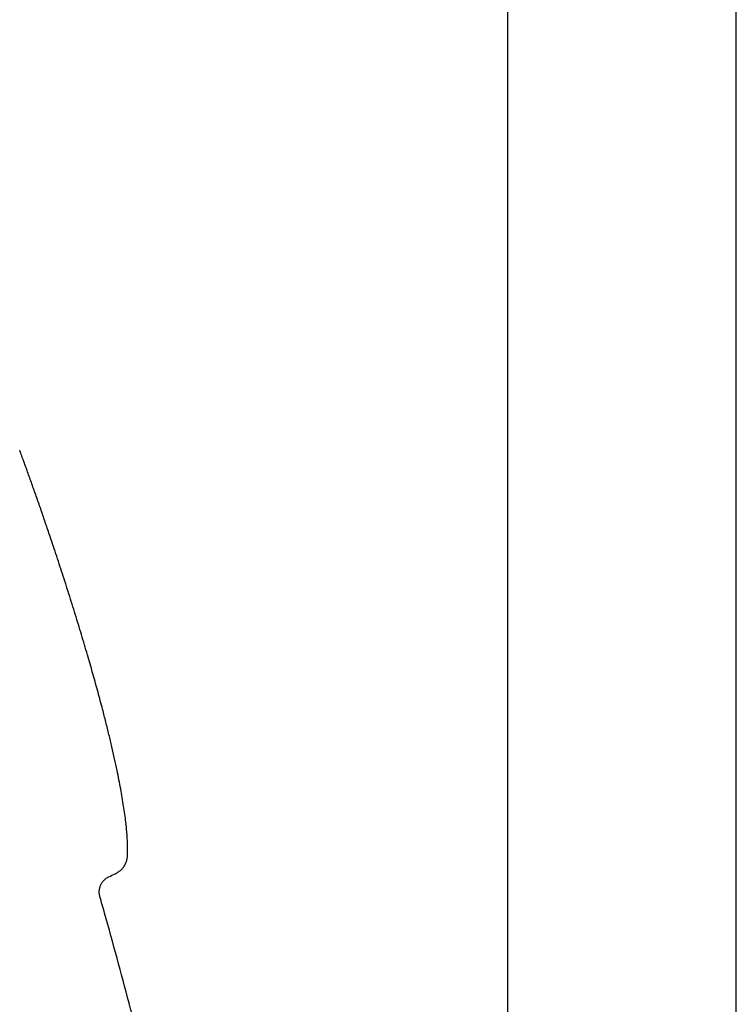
# Model space of a CAD drawing. Header units: millimetres. Extents: x 8 to 1233, y 12 to 1462.
# Tile 18 of 131: x 138 to 193, y 1246 to 1322. Entities that reach past the tile are written whole.
import ezdxf

# ---------------------------------------------------------------- set-up
doc = ezdxf.new("R2010")
doc.units = ezdxf.units.MM

msp = doc.modelspace()

# ---------------------------------------------------------------- linework, layer by layer
at = {"color": 7, "linetype": 'Continuous', "lineweight": 30}
for p, q in [((175.499, 1400.611), (175.499, 1108.422)), ((193.299, 1108.634), (193.299, 1394.041)), ((143.822, 1253.983), (143.822, 1253.983))]:
    msp.add_line(p, q, dxfattribs=at)
msp.add_arc((-14.041, 1588.097), 368.446, 295.48865, 295.57376, dxfattribs=at)
for points, knots in [([(145.971, 1257.218), (145.974, 1257.321), (145.982, 1257.559), (145.977, 1257.94), (145.96, 1258.366), (145.931, 1258.812), (145.891, 1259.28), (145.835, 1259.802), (145.762, 1260.379), (145.669, 1261.014), (145.562, 1261.674), (145.441, 1262.358), (145.306, 1263.065), (145.148, 1263.845), (144.965, 1264.697), (144.754, 1265.624), (144.528, 1266.575), (144.286, 1267.548), (144.004, 1268.646), (143.677, 1269.869), (143.304, 1271.216), (142.895, 1272.645), (142.45, 1274.151), (141.971, 1275.727), (141.479, 1277.305), (140.977, 1278.876), (140.468, 1280.432), (140.01, 1281.803), (139.608, 1282.988), (139.263, 1283.99), (138.921, 1284.972), (138.581, 1285.934), (138.246, 1286.873), (137.916, 1287.786), (137.696, 1288.385), (137.587, 1288.68)], [0, 0, 0, 0, 0.009465, 0.021944, 0.034928, 0.048618, 0.062996, 0.078042, 0.096797, 0.116433, 0.136912, 0.158194, 0.180238, 0.203004, 0.231215, 0.260331, 0.290277, 0.320978, 0.352359, 0.394352, 0.437207, 0.480752, 0.530851, 0.58136, 0.632024, 0.682585, 0.732786, 0.782368, 0.815283, 0.847721, 0.879603, 0.910852, 0.941387, 0.971129, 1, 1, 1, 1]), ([(145.007, 1255.747), (145.057, 1255.772), (145.149, 1255.819), (145.273, 1255.897), (145.375, 1255.971), (145.46, 1256.042), (145.528, 1256.108), (145.582, 1256.166), (145.626, 1256.218), (145.672, 1256.277), (145.725, 1256.355), (145.788, 1256.463), (145.845, 1256.585), (145.894, 1256.72), (145.932, 1256.865), (145.961, 1257.033), (145.968, 1257.154), (145.972, 1257.218)], [0, 0, 0, 0, 0.08924, 0.167202, 0.235143, 0.294024, 0.344553, 0.387218, 0.422333, 0.454331, 0.507845, 0.574599, 0.655272, 0.725741, 0.805759, 0.896621, 1, 1, 1, 1]), ([(143.824, 1253.984), (143.818, 1254.002), (143.804, 1254.052), (143.788, 1254.135), (143.776, 1254.234), (143.772, 1254.334), (143.776, 1254.433), (143.787, 1254.533), (143.806, 1254.635), (143.835, 1254.738), (143.873, 1254.84), (143.918, 1254.938), (143.971, 1255.03), (144.031, 1255.117), (144.096, 1255.197), (144.167, 1255.271), (144.242, 1255.339), (144.321, 1255.4), (144.403, 1255.453), (144.468, 1255.49), (144.505, 1255.507), (144.514, 1255.511)], [0, 0, 0, 0, 0.030997, 0.085337, 0.139876, 0.194566, 0.249374, 0.304274, 0.359245, 0.420026, 0.480043, 0.53918, 0.597497, 0.655041, 0.711844, 0.767926, 0.823296, 0.877956, 0.931897, 0.985102, 1, 1, 1, 1]), ([(163.326, 1109.154), (163.321, 1110.417), (163.309, 1113.238), (163.248, 1117.619), (163.149, 1122.297), (163.012, 1126.978), (162.84, 1131.634), (162.631, 1136.263), (162.387, 1140.865), (162.106, 1145.468), (161.8, 1149.905), (161.472, 1154.178), (161.127, 1158.285), (160.751, 1162.391), (160.346, 1166.495), (159.91, 1170.596), (159.443, 1174.695), (158.946, 1178.79), (158.427, 1182.815), (157.887, 1186.767), (157.327, 1190.648), (156.74, 1194.524), (156.124, 1198.396), (155.479, 1202.262), (154.818, 1206.049), (154.143, 1209.758), (153.455, 1213.387), (152.741, 1217.011), (152.002, 1220.629), (151.235, 1224.24), (150.443, 1227.844), (149.623, 1231.442), (148.777, 1235.032), (147.905, 1238.615), (147.01, 1242.168), (146.095, 1245.692), (145.158, 1249.186), (144.399, 1251.95), (143.943, 1253.546), (143.819, 1253.983)], [0, 0, 0, 0, 0.025843, 0.057737, 0.089659, 0.121607, 0.153579, 0.185, 0.216439, 0.247895, 0.279366, 0.307476, 0.335594, 0.36372, 0.391852, 0.419989, 0.448131, 0.476275, 0.50442, 0.531168, 0.557915, 0.58466, 0.611404, 0.638144, 0.664881, 0.690086, 0.715287, 0.740482, 0.765672, 0.790855, 0.816032, 0.841202, 0.866364, 0.891519, 0.916665, 0.941353, 0.966033, 0.990704, 1, 1, 1, 1])]:
    msp.add_open_spline(points, degree=3, knots=knots, dxfattribs=at)

doc.saveas('drawing.dxf')
